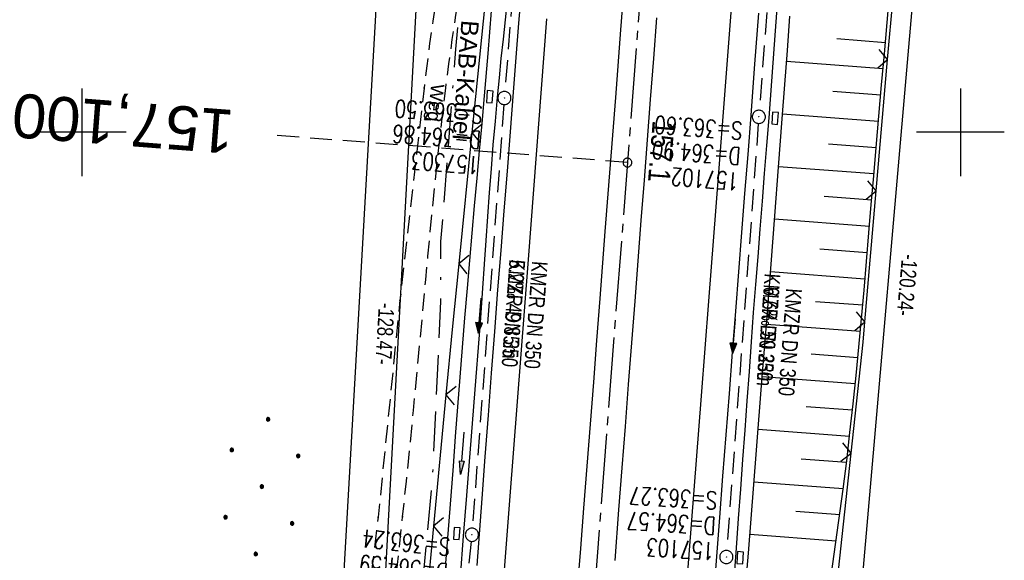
# Model space of a CAD drawing. Extents: x 510891 to 511237, y 467806 to 468748.
# Tile 16 of 28: x 510993 to 511105, y 468351 to 468413. Entities that reach past the tile are written whole.
import ezdxf
from ezdxf.enums import TextEntityAlignment as Align

# ---------------------------------------------------------------- set-up
doc = ezdxf.new("R2010")
doc.units = 0
doc.header["$LTSCALE"] = 10
doc.header["$MEASUREMENT"] = 0
for name, pattern in [('ACAD_ISO16W100', [73, 15, -6.5, 15, -6.5, 15, -7, 1, -7]), ('ACHSE', [5.5, 4, -0.5, 0.5, -0.5]), ('AUSGEZOGEN', [0]), ('LT00', [0]), ('LT11', [0.3, 0.2, -0.1]), ('LT17', [0.15, 0.1, -0.05]), ('STRICHLINIE2', [0.375, 0.25, -0.125])]:
    doc.linetypes.add(name, pattern=pattern)
doc.layers.get('0').update_dxf_attribs({"linetype": 'LT00'})
for name, color, linetype in [('--EK_FBR', 1, 'LT00'), ('--EK_Halt-Pfeil', 4, 'LT00'), ('--EK_Haltung', 7, 'STRICHLINIE2'), ('--EK_Haltung-Text', 140, 'LT00'), ('--EK_Schacht-Text', 5, 'LT00'), ('--EK_ST-93-1', 30, 'LT17'), ('--EL_DFK_AB_L', 21, 'LT00'), ('--EL_Halt-Pfeil', 4, 'LT00'), ('--EL_Haltung', 182, 'STRICHLINIE2'), ('--EL_Haltung-Text', 182, 'LT00'), ('-AX-093', 35, 'ACHSE'), ('-ST-93-1', 250, 'LT00'), ('ABSTAND', 8, 'LT00'), ('BAB-KABEL', 220, 'ACAD_ISO16W100'), ('BAB-KABEL_TEXT', 221, 'Continuous'), ('DFK_AB_L', 21, 'LT00'), ('DFK_KATASTER', 250, 'LT00'), ('DFK_NUTZUNG', 250, 'LT00'), ('FELDWEG_TEXT', 1, 'Continuous'), ('PFEIL', 140, 'AUSGEZOGEN'), ('V099_AFBR_BAB', 250, 'LT00'), ('V099_BOESCH', 250, 'LT00'), ('V099_BOSCHUNG', 250, 'LT00'), ('V099_FELDWEG', 250, 'LT11'), ('V099_GRABEN', 250, 'LT00'), ('V099_KA_PRUF', 182, 'LT00'), ('V099_LD_MARK', 250, 'LT00'), ('V099_RASTER', 250, 'LT00'), ('V099_SINKK', 182, 'LT00'), ('V099_ZAUN', 40, 'LT00')]:
    doc.layers.add(name, color=color, linetype=linetype)
doc.styles.add('Beschrift', font='ARIAL.TTF')
doc.styles.add('Haltungsbeschriftung', font='ARIAL.TTF', dxfattribs={"width": 0.75})
doc.styles.add('schachtbeschriftung', font='romans.shx', dxfattribs={"width": 0.75, "height": 2})
doc.styles.get("Standard").update_dxf_attribs({"font": 'ARIAL.TTF'})

# ---------------------------------------------------------------- blocks, each defined once
blk = doc.blocks.new('Ackerland7')
at = {"layer": 'DFK_NUTZUNG', "color": 0, "linetype": 'ByBlock'}
for p, q in [((-4, 3.93), (-4, 3.67)), ((-3.95, 3.63), (-3.95, 3.97)), ((-3.9, 3.99), (-3.9, 3.61)), ((-3.85, 3.6), (-3.85, 4)), ((-3.8, 3.99), (-3.8, 3.61)), ((-3.75, 3.63), (-3.75, 3.97)), ((-3.7, 3.93), (-3.7, 3.67)), ((-3.65, 3.8), (-3.65, 3.8)), ((3.7, 3.93), (3.7, 3.67)), ((3.75, 3.63), (3.75, 3.97)), ((3.8, 3.99), (3.8, 3.61)), ((3.85, 3.6), (3.85, 4)), ((3.9, 3.99), (3.9, 3.61)), ((3.95, 3.63), (3.95, 3.97)), ((4, 3.93), (4, 3.67)), ((4.05, 3.8), (4.05, 3.8)), ((-7.85, 0.13), (-7.85, -0.13)), ((-7.8, -0.17), (-7.8, 0.17)), ((-7.75, 0.19), (-7.75, -0.19)), ((-7.7, -0.2), (-7.7, 0.2)), ((-7.65, 0.19), (-7.65, -0.19)), ((-7.6, -0.17), (-7.6, 0.17)), ((-7.55, 0.13), (-7.55, -0.13)), ((-7.5, 0), (-7.5, 0)), ((-0.15, 0.13), (-0.15, -0.13)), ((-0.1, -0.17), (-0.1, 0.17)), ((-0.05, 0.19), (-0.05, -0.19)), ((0, -0.2), (0, 0.2)), ((0.05, 0.19), (0.05, -0.19)), ((0.1, -0.17), (0.1, 0.17)), ((0.15, 0.13), (0.15, -0.13)), ((0.2, 0), (0.2, 0)), ((7.55, 0.13), (7.55, -0.13)), ((7.6, -0.17), (7.6, 0.17)), ((7.65, 0.19), (7.65, -0.19)), ((7.7, -0.2), (7.7, 0.2)), ((7.75, 0.19), (7.75, -0.19)), ((7.8, -0.17), (7.8, 0.17)), ((7.85, 0.13), (7.85, -0.13)), ((7.9, 0), (7.9, 0)), ((-4, -3.67), (-4, -3.93)), ((-3.95, -3.97), (-3.95, -3.63)), ((-3.9, -3.61), (-3.9, -3.99)), ((-3.85, -4), (-3.85, -3.6)), ((-3.8, -3.61), (-3.8, -3.99)), ((-3.75, -3.97), (-3.75, -3.63)), ((-3.7, -3.67), (-3.7, -3.93)), ((-3.65, -3.8), (-3.65, -3.8)), ((3.7, -3.67), (3.7, -3.93)), ((3.75, -3.97), (3.75, -3.63)), ((3.8, -3.61), (3.8, -3.99)), ((3.85, -4), (3.85, -3.6)), ((3.9, -3.61), (3.9, -3.99)), ((3.95, -3.97), (3.95, -3.63)), ((4, -3.67), (4, -3.93)), ((4.05, -3.8), (4.05, -3.8))]:
    blk.add_line(p, q, dxfattribs=at)
for points in [[(-3.65, 3.8), (-3.67, 3.89), (-3.73, 3.96), (-3.81, 3.99), (-3.89, 3.99), (-3.97, 3.96), (-4.03, 3.89), (-4.05, 3.8), (-4.03, 3.71), (-3.97, 3.64), (-3.89, 3.6), (-3.81, 3.6), (-3.73, 3.64), (-3.67, 3.71), (-3.65, 3.8)], [(4.05, 3.8), (4.03, 3.89), (3.97, 3.96), (3.89, 3.99), (3.81, 3.99), (3.73, 3.96), (3.67, 3.89), (3.65, 3.8), (3.67, 3.71), (3.73, 3.64), (3.81, 3.61), (3.89, 3.61), (3.97, 3.64), (4.03, 3.71), (4.05, 3.8)], [(-7.5, 0), (-7.52, 0.09), (-7.58, 0.16), (-7.66, 0.19), (-7.74, 0.19), (-7.82, 0.16), (-7.88, 0.09), (-7.9, 0)], [(0.2, 0), (0.18, 0.09), (0.12, 0.16), (0.04, 0.19), (-0.04, 0.19), (-0.12, 0.16), (-0.18, 0.09), (-0.2, 0)], [(-0.2, 0), (-0.18, -0.09), (-0.12, -0.16), (-0.04, -0.19), (0.04, -0.19), (0.12, -0.16), (0.18, -0.09), (0.2, 0)], [(7.9, 0), (7.88, 0.09), (7.82, 0.16), (7.74, 0.19), (7.66, 0.19), (7.58, 0.16), (7.52, 0.09), (7.5, 0)], [(7.5, 0), (7.52, -0.09), (7.58, -0.16), (7.66, -0.19), (7.74, -0.19), (7.82, -0.16), (7.88, -0.09), (7.9, 0)], [(-7.9, 0), (-7.88, -0.09), (-7.82, -0.16), (-7.74, -0.19), (-7.66, -0.19), (-7.58, -0.16), (-7.52, -0.09), (-7.5, 0)], [(-3.65, -3.8), (-3.67, -3.71), (-3.73, -3.64), (-3.81, -3.61), (-3.89, -3.61), (-3.97, -3.64), (-4.03, -3.71), (-4.05, -3.8), (-4.03, -3.89), (-3.97, -3.96), (-3.89, -3.99), (-3.81, -3.99), (-3.73, -3.96), (-3.67, -3.89), (-3.65, -3.8)], [(4.05, -3.8), (4.03, -3.71), (3.97, -3.64), (3.89, -3.61), (3.81, -3.61), (3.73, -3.64), (3.67, -3.71), (3.65, -3.8), (3.67, -3.89), (3.73, -3.96), (3.81, -3.99), (3.89, -3.99), (3.97, -3.96), (4.03, -3.89), (4.05, -3.8)]]:
    blk.add_lwpolyline(points, dxfattribs=at)
blk = doc.blocks.new('Pfreil3')
at = {"layer": 'PFEIL'}
blk.add_hatch(color=256, dxfattribs=at).paths.add_polyline_path([(-1.55, 0.27), (-1.55, -0.27), (0, 0)])
for p, q in [((-1.55, 0), (-4.83, 0)), ((-1.55, -0.27), (-1.55, 0.27)), ((-1.55, 0.27), (0, 0)), ((0, 0), (-1.55, -0.27))]:
    blk.add_line(p, q, dxfattribs=at)
blk = doc.blocks.new('SYMB0003')
at = {"color": 0, "linetype": 'ByBlock'}
for p, q in [((-0.015712, 0), (0.010166, 0.012015)), ((0, -0.021257), (-0.015712, 0)), ((0.010166, 0.012015), (0, -0.021257))]:
    blk.add_line(p, q, dxfattribs=at)
for points in [[(-0.031395, 0.499013), (-0.093691, 0.491144), (-0.154509, 0.475528), (-0.21289, 0.452414), (-0.267913, 0.422164), (-0.318712, 0.385257), (-0.364484, 0.342274), (-0.404509, 0.293893), (-0.438154, 0.240877), (-0.464888, 0.184062), (-0.484292, 0.124345), (-0.496058, 0.062667), (-0.5, 0)], [(-0.5, 0), (-0.496058, -0.062667), (-0.484292, -0.124345), (-0.464888, -0.184062), (-0.438154, -0.240877), (-0.404509, -0.293893), (-0.364485, -0.342274), (-0.318712, -0.385257), (-0.267914, -0.422164), (-0.21289, -0.452414), (-0.154509, -0.475529), (-0.093691, -0.491144), (-0.031395, -0.499014), (0.031395, -0.499014)], [(0.5, 0), (0.496057, 0.062667), (0.484292, 0.124345), (0.464888, 0.184062), (0.438153, 0.240877), (0.404509, 0.293893), (0.364484, 0.342274), (0.318712, 0.385257), (0.267913, 0.422164), (0.21289, 0.452414), (0.154509, 0.475528), (0.093691, 0.491144), (0.031395, 0.499013), (-0.031395, 0.499013)], [(0.031395, -0.499014), (0.093691, -0.491144), (0.154509, -0.475529), (0.21289, -0.452414), (0.267914, -0.422164), (0.318712, -0.385257), (0.364485, -0.342274), (0.404509, -0.293893), (0.438154, -0.240877), (0.464889, -0.184062), (0.484292, -0.124345), (0.496058, -0.062667), (0.5, 0)]]:
    blk.add_lwpolyline(points, dxfattribs=at)
blk = doc.blocks.new('SYMB0011')
at = {"color": 0, "linetype": 'ByBlock'}
for p, q in [((0.5, 0), (-0.5, 0)), ((0, 0.5), (0, -0.5))]:
    blk.add_line(p, q, dxfattribs=at)
blk = doc.blocks.new('SYMB0024')
at = {"color": 0, "linetype": 'ByBlock'}
for p, q in [((-0.5, 0.5), (0, 0)), ((0, 0), (0.5, 0.5))]:
    blk.add_line(p, q, dxfattribs=at)
blk = doc.blocks.new('SYMB0652')
at = {"color": 0, "linetype": 'ByBlock'}
blk.add_lwpolyline([(-0.15, -0.075), (0.15, -0.075), (0.15, 0.075), (-0.15, 0.075), (-0.15, -0.075)], dxfattribs=at)
blk = doc.blocks.new('SYMB0070')
at = {"color": 0, "linetype": 'ByBlock'}
for p, q in [((-0.5, 0), (0.2, 0)), ((0.5, 0), (0.2, 0.1)), ((0.2, 0.1), (0.2, 0)), ((0.468, 0), (0.21, 0.086)), ((0.21, 0.086), (0.21, -0.086)), ((0.21, -0.086), (0.468, 0)), ((0.22, -0.072), (0.437, 0)), ((0.23, -0.058), (0.405, 0)), ((0.24, -0.045), (0.374, 0)), ((0.342, 0), (0.25, 0.031)), ((0.25, 0.031), (0.25, -0.031)), ((0.25, -0.031), (0.342, 0)), ((0.26, -0.017), (0.31, 0)), ((0.27, -0.003), (0.279, 0))]:
    blk.add_line(p, q, dxfattribs=at)
for points in [[(0.2, 0), (0.2, -0.1), (0.5, 0)], [(0.437, 0), (0.22, 0.072), (0.22, -0.072)], [(0.405, 0), (0.23, 0.058), (0.23, -0.058)], [(0.374, 0), (0.24, 0.045), (0.24, -0.045)], [(0.31, 0), (0.26, 0.017), (0.26, -0.017)], [(0.279, 0), (0.27, 0.003), (0.27, -0.003)]]:
    blk.add_lwpolyline(points, dxfattribs=at)
blk = doc.blocks.new('SYMB2')
at = {"color": 0, "linetype": 'ByBlock', "flags": 128}
for points in [[(-0.031395, 0.499013), (-0.093691, 0.491144), (-0.154509, 0.475528), (-0.21289, 0.452414), (-0.267913, 0.422164), (-0.318712, 0.385257), (-0.364484, 0.342274), (-0.404509, 0.293893), (-0.438154, 0.240877), (-0.464888, 0.184062), (-0.484292, 0.124345), (-0.496058, 0.062667), (-0.5, 0)], [(-0.5, 0), (-0.496058, -0.062667), (-0.484292, -0.124345), (-0.464888, -0.184062), (-0.438154, -0.240877), (-0.404509, -0.293893), (-0.364485, -0.342274), (-0.318712, -0.385257), (-0.267914, -0.422164), (-0.21289, -0.452414), (-0.154509, -0.475529), (-0.093691, -0.491144), (-0.031395, -0.499014), (0.031395, -0.499014)], [(0.5, 0), (0.496057, 0.062667), (0.484292, 0.124345), (0.464888, 0.184062), (0.438153, 0.240877), (0.404509, 0.293893), (0.364484, 0.342274), (0.318712, 0.385257), (0.267913, 0.422164), (0.21289, 0.452414), (0.154509, 0.475528), (0.093691, 0.491144), (0.031395, 0.499013), (-0.031395, 0.499013)], [(0.031395, -0.499014), (0.093691, -0.491144), (0.154509, -0.475529), (0.21289, -0.452414), (0.267914, -0.422164), (0.318712, -0.385257), (0.364485, -0.342274), (0.404509, -0.293893), (0.438154, -0.240877), (0.464889, -0.184062), (0.484292, -0.124345), (0.496058, -0.062667), (0.5, 0)]]:
    blk.add_lwpolyline(points, dxfattribs=at)

msp = doc.modelspace()

# ---------------------------------------------------------------- linework, layer by layer
at = {"layer": '--EK_FBR'}
for points in [[(511056.41, 468348), (511056.77, 468352.62), (511057.13, 468357.23), (511057.51, 468362.01), (511057.88, 468366.78), (511058.25, 468371.55), (511058.61, 468376.32), (511058.98, 468381.1), (511059.57, 468388.72), (511060.16, 468396.34), (511060.75, 468403.96), (511061.35, 468411.66), (511061.95, 468419.36)], [(511050.01, 468416.37), (511049.7, 468412.43), (511049.39, 468408.5), (511049.09, 468404.56), (511048.73, 468400.06), (511048.38, 468395.56), (511048.02, 468391.06), (511047.66, 468386.56), (511047.31, 468382.06), (511046.95, 468377.31), (511046.59, 468372.57), (511046.23, 468367.82), (511045.87, 468363.07), (511045.52, 468358.32), (511044.94, 468350.68)], [(511065.41, 468413.04), (511065.05, 468408.39), (511064.69, 468403.74), (511064.33, 468399.14), (511063.98, 468394.55), (511063.63, 468389.96), (511063.28, 468385.37), (511062.93, 468380.77), (511062.56, 468376.03), (511062.19, 468371.28), (511061.82, 468366.53), (511061.45, 468361.79), (511061.09, 468357.04), (511060.64, 468351.26)], [(511071.99, 468348.3), (511072.3, 468352.22), (511072.61, 468356.15), (511072.97, 468360.85), (511073.34, 468365.55), (511073.7, 468370.26), (511074.06, 468374.96), (511074.42, 468379.66), (511074.77, 468384.12), (511075.11, 468388.58), (511075.47, 468393.03), (511075.82, 468397.49), (511076.16, 468401.95), (511076.61, 468407.75), (511077.06, 468413.56)]]:
    msp.add_lwpolyline(points, dxfattribs=at)
at = {"layer": '--EK_Haltung'}
for p, q in [((511051.92, 468453.08), (511048.14, 468404.65)), ((511080.82, 468451.03), (511077.1, 468402.5)), ((511048.03, 468403.15), (511044.43, 468354.93)), ((511076.99, 468401.01), (511073.4, 468352.41)), ((511044.3, 468353.44), (511041.44, 468325.14))]:
    msp.add_line(p, q, dxfattribs=at)
at = {"layer": '--EK_ST-93-1', "ltscale": 2.5}
msp.add_line((511062.09, 468396.56), (511022.21, 468399.64), dxfattribs=at)
at = {"layer": '--EL_DFK_AB_L'}
for p, q in [((511096.8, 468440.88), (511086.49, 468322.59)), ((511039.35, 468438.6), (511032.45, 468311.82))]:
    msp.add_line(p, q, dxfattribs=at)
at = {"layer": '--EL_Haltung'}
for p, q in [((511051.92, 468453.08), (511048.14, 468404.65)), ((511080.82, 468451.03), (511077.1, 468402.5)), ((511048.03, 468403.15), (511044.43, 468354.93)), ((511076.99, 468401.01), (511073.4, 468352.41)), ((511044.3, 468353.44), (511041.44, 468325.14))]:
    msp.add_line(p, q, dxfattribs=at)
at = {"layer": '-AX-093', "ltscale": 0.2}
msp.add_lwpolyline([(511088.5, 468738.56), (511030.96, 467993.4), (511029.42, 467973.45), (511027.89, 467953.51), (511026.36, 467933.57), (511024.83, 467913.63), (511023.33, 467893.69), (511021.83, 467873.74), (511020.36, 467853.8), (511018.9, 467833.85), (511017.64, 467816.22)], dxfattribs=at)
at = {"layer": 'BAB-KABEL', "ltscale": 0.03, "flags": 128}
msp.add_lwpolyline([(511063.96, 468740.16), (511063.49, 468733.84), (511060.19, 468701.53), (511057.08, 468664.66), (511056.43, 468650.82), (511054.99, 468627.35), (511052.95, 468605.43), (511049.19, 468596.3), (511059.09, 468575.15), (511054.14, 468520.82), (511051.23, 468479.15), (511037.23, 468470.79), (511045.26, 468448.06), (511044.92, 468439.98), (511042.53, 468409.45), (511040.82, 468387.58), (511040.8, 468380.74), (511039.87, 468360.42), (511037.49, 468335.46), (511035.52, 468314.42), (511033.55, 468298.99), (511031.58, 468281.79), (511031.07, 468265.01), (511029.2, 468245.62), (511027.96, 468234.25), (511026.41, 468219.83), (511024.54, 468203.66), (511018.95, 468194.66), (511015.54, 468177.67), (511015.02, 468168.02), (511014.61, 468156.54), (511013.25, 468109.86), (511013.37, 468096.38), (511012.91, 468071.59), (511011.78, 468057.76), (511009.4, 468029.9), (511008.05, 468012.12), (511006.58, 467994.77), (511005.67, 467973.47), (511004.31, 467950.83), (511002.95, 467933.27), (511001.25, 467917.29), (510999.1, 467894.74), (510997.06, 467871.06), (510995.03, 467842.74), (510993.67, 467820.56), (510993.46, 467817.79)], dxfattribs=at)
at = {"layer": 'DFK_AB_L'}
for p, q in [((511096.8, 468440.88), (511086.49, 468322.59)), ((511039.35, 468438.6), (511032.45, 468311.82))]:
    msp.add_line(p, q, dxfattribs=at)
at = {"layer": 'DFK_KATASTER'}
msp.add_line((511034.84, 468438.51), (511027.66, 468312.25), dxfattribs=at)
at = {"layer": 'V099_AFBR_BAB'}
for points in [[(511056.41, 468348), (511056.77, 468352.62), (511057.13, 468357.23), (511057.51, 468362.01), (511057.88, 468366.78), (511058.25, 468371.55), (511058.61, 468376.32), (511058.98, 468381.1), (511059.57, 468388.72), (511060.16, 468396.34), (511060.75, 468403.96), (511061.35, 468411.66), (511061.95, 468419.36)], [(511050.01, 468416.37), (511049.7, 468412.43), (511049.39, 468408.5), (511049.09, 468404.56), (511048.73, 468400.06), (511048.38, 468395.56), (511048.02, 468391.06), (511047.66, 468386.56), (511047.31, 468382.06), (511046.95, 468377.31), (511046.59, 468372.57), (511046.23, 468367.82), (511045.87, 468363.07), (511045.52, 468358.32), (511044.94, 468350.68)], [(511065.41, 468413.04), (511065.05, 468408.39), (511064.69, 468403.74), (511064.33, 468399.14), (511063.98, 468394.55), (511063.63, 468389.96), (511063.28, 468385.37), (511062.93, 468380.77), (511062.56, 468376.03), (511062.19, 468371.28), (511061.82, 468366.53), (511061.45, 468361.79), (511061.09, 468357.04), (511060.64, 468351.26)], [(511071.99, 468348.3), (511072.3, 468352.22), (511072.61, 468356.15), (511072.97, 468360.85), (511073.34, 468365.55), (511073.7, 468370.26), (511074.06, 468374.96), (511074.42, 468379.66), (511074.77, 468384.12), (511075.11, 468388.58), (511075.47, 468393.03), (511075.82, 468397.49), (511076.16, 468401.95), (511076.61, 468407.75), (511077.06, 468413.56)]]:
    msp.add_lwpolyline(points, dxfattribs=at)
at = {"layer": 'V099_BOESCH'}
msp.add_lwpolyline([(511085.29, 468349.51), (511085.64, 468351.98), (511085.99, 468354.44), (511086.33, 468356.9), (511086.65, 468359.37), (511087.06, 468362.6), (511087.43, 468365.84), (511087.79, 468369.08), (511088.12, 468372.32), (511088.44, 468375.56), (511088.74, 468378.8), (511089.03, 468382.05), (511089.31, 468385.29), (511089.59, 468388.54), (511089.86, 468391.79), (511090.14, 468395.03), (511090.41, 468398.28), (511090.72, 468401.83), (511091.03, 468405.39), (511091.35, 468408.94), (511091.67, 468412.5), (511091.98, 468416.05)], dxfattribs=at)
at = {"layer": 'V099_BOSCHUNG'}
for p, q in [((511085.95, 468410.66), (511091.46, 468410.24)), ((511080.21, 468408.09), (511091.2, 468407.25)), ((511085.46, 468404.68), (511090.93, 468404.26)), ((511079.76, 468402.11), (511090.67, 468401.27)), ((511084.97, 468398.7), (511090.41, 468398.28)), ((511079.3, 468396.12), (511090.16, 468395.3)), ((511084.49, 468392.72), (511089.91, 468392.31)), ((511078.84, 468390.14), (511089.65, 468389.32)), ((511084.01, 468386.74), (511089.4, 468386.33)), ((511078.38, 468384.16), (511089.14, 468383.34)), ((511083.51, 468380.76), (511088.88, 468380.35)), ((511077.91, 468378.18), (511088.61, 468377.36)), ((511083, 468374.78), (511088.32, 468374.37)), ((511077.45, 468372.19), (511088.03, 468371.39)), ((511082.46, 468368.8), (511087.72, 468368.4)), ((511076.98, 468366.21), (511087.39, 468365.42)), ((511081.89, 468362.83), (511087.04, 468362.44)), ((511076.5, 468360.23), (511086.67, 468359.46)), ((511081.27, 468356.86), (511086.27, 468356.48)), ((511076.03, 468354.25), (511085.86, 468353.5))]:
    msp.add_line(p, q, dxfattribs=at)
at = {"layer": 'V099_FELDWEG', "flags": 128}
for points in [[(511015.8, 468481.43), (511017.31, 468480.9), (511018.83, 468480.36), (511020.35, 468479.82), (511021.86, 468479.27), (511023.39, 468478.69), (511024.92, 468478.1), (511026.46, 468477.48), (511027.33, 468477.12), (511028.19, 468476.74), (511029.05, 468476.34), (511029.89, 468475.92), (511030.7, 468475.46), (511031.47, 468474.97), (511032.21, 468474.43), (511032.9, 468473.85), (511033.53, 468473.21), (511034.1, 468472.52), (511034.61, 468471.78), (511035.08, 468471), (511035.5, 468470.18), (511035.89, 468469.34), (511036.25, 468468.48), (511036.58, 468467.61), (511036.9, 468466.74), (511037.21, 468465.88), (511043.51, 468448.3), (511043.81, 468447.34), (511044.04, 468446.37), (511044.2, 468445.38), (511044.3, 468444.38), (511044.35, 468443.37), (511044.35, 468442.35), (511044.31, 468441.33), (511044.24, 468440.3), (511044.15, 468439.28), (511044.04, 468438.26), (511043.85, 468436.73), (511043.64, 468435.21), (511043.41, 468433.71), (511043.17, 468432.21), (511042.93, 468430.72), (511042.67, 468429.23), (511042.41, 468427.74), (511041.97, 468425.23), (511041.54, 468422.72), (511041.12, 468420.21), (511040.71, 468417.69), (511040.31, 468415.16), (511039.93, 468412.64), (511039.57, 468410.11), (511039.24, 468407.57), (511038.93, 468405.04), (511036.19, 468380.88), (511033.7, 468356.18), (511030.86, 468332.99), (511028.52, 468314.19)], [(511031.59, 468314.06), (511032.31, 468320.2), (511033.03, 468326.34), (511033.76, 468332.48), (511034.16, 468335.87), (511034.56, 468339.26), (511034.96, 468342.65), (511035.35, 468346.04), (511035.74, 468349.43), (511036.12, 468352.82), (511036.49, 468356.22), (511036.92, 468360.25), (511037.33, 468364.29), (511037.73, 468368.33), (511038.11, 468372.37), (511038.49, 468376.41), (511038.87, 468380.46), (511039.12, 468383.19), (511039.38, 468385.92), (511039.63, 468388.66), (511039.9, 468391.39), (511040.17, 468394.12), (511040.45, 468396.85), (511040.75, 468399.58), (511041.07, 468402.31), (511041.4, 468405.04), (511041.77, 468407.81), (511042.15, 468410.57), (511042.56, 468413.33), (511042.97, 468416.08), (511043.41, 468418.83), (511043.85, 468421.57), (511044.31, 468424.31), (511044.77, 468427.04), (511045.03, 468428.58), (511045.29, 468430.13), (511045.55, 468431.67), (511045.81, 468433.22), (511046.06, 468434.78), (511046.29, 468436.35), (511046.52, 468437.94), (511046.66, 468438.96), (511046.78, 468440), (511046.89, 468441.03), (511046.97, 468442.06), (511047.02, 468443.09), (511047.02, 468444.12), (511046.98, 468445.14), (511046.89, 468446.15), (511046.73, 468447.15), (511046.51, 468448.13), (511046.22, 468449.1), (511040.49, 468465.5), (511040.38, 468466.06), (511040.27, 468466.62), (511040.19, 468467.18), (511040.15, 468467.74), (511040.15, 468468.31), (511040.2, 468468.88), (511040.33, 468469.45), (511040.54, 468470.02), (511040.75, 468470.43), (511041, 468470.83), (511041.29, 468471.19), (511041.61, 468471.49), (511041.96, 468471.71), (511042.34, 468471.84), (511042.73, 468471.85), (511043.18, 468471.8)]]:
    msp.add_lwpolyline(points, dxfattribs=at)
at = {"layer": 'V099_GRABEN'}
for points in [[(511048.4, 468415.02), (511048.16, 468412.81), (511047.93, 468410.61), (511047.69, 468408.41), (511047.47, 468406.2), (511047.25, 468404), (511047.01, 468401.28), (511046.78, 468398.57), (511046.56, 468395.85), (511046.36, 468393.14), (511046.16, 468390.42), (511045.97, 468387.7), (511045.78, 468384.98), (511045.58, 468382.27), (511045.34, 468378.89), (511045.08, 468375.52), (511044.82, 468372.15), (511044.56, 468368.78), (511044.29, 468365.41), (511044.02, 468362.04), (511043.76, 468358.67), (511043.39, 468354.03), (511043.03, 468349.39)], [(511041.42, 468350.94), (511041.72, 468354.79), (511042.02, 468358.63), (511042.28, 468362.01), (511042.53, 468365.39), (511042.79, 468368.76), (511043.05, 468372.14), (511043.31, 468375.52), (511043.58, 468378.89), (511043.86, 468382.26), (511044.13, 468385.39), (511044.4, 468388.52), (511044.68, 468391.64), (511044.97, 468394.77), (511045.25, 468397.89), (511045.53, 468401.02), (511045.81, 468404.15), (511046.22, 468408.98), (511046.62, 468413.81)], [(511074.16, 468348.21), (511074.46, 468352.12), (511074.75, 468356.04), (511075, 468359.39), (511075.24, 468362.74), (511075.48, 468366.09), (511075.72, 468369.44), (511075.97, 468372.79), (511076.21, 468376.14), (511076.46, 468379.49), (511076.71, 468382.66), (511076.96, 468385.82), (511077.21, 468388.99), (511077.46, 468392.16), (511077.71, 468395.33), (511077.96, 468398.49), (511078.21, 468401.66), (511078.53, 468405.82), (511078.84, 468409.98), (511079.14, 468414.14)], [(511075.54, 468348.16), (511075.86, 468352.08), (511076.17, 468356.01), (511076.79, 468363.83), (511077.41, 468371.66), (511078.02, 468379.49), (511078.44, 468385), (511078.87, 468390.51), (511079.29, 468396.02), (511079.71, 468401.53), (511080.01, 468405.43), (511080.3, 468409.32), (511080.59, 468413.21)]]:
    msp.add_lwpolyline(points, dxfattribs=at)
at = {"layer": 'V099_LD_MARK'}
for points in [[(511074.83, 468426.05), (511072.99, 468402.29), (511072.15, 468391.53), (511071.32, 468380.78), (511070.48, 468370.02), (511069.65, 468359.27), (511068.82, 468348.51), (511067.99, 468337.76), (511067.16, 468327), (511066.34, 468316.25), (511065.53, 468305.49), (511064.71, 468294.74), (511063.91, 468283.98), (511063.33, 468276.28), (511062.76, 468268.58), (511062.19, 468260.88), (511061.62, 468253.18), (511061.05, 468245.48), (511060.48, 468237.78), (511059.9, 468230.08)], [(511039.09, 468233.93), (511040.11, 468247.09), (511041.13, 468260.24), (511042.15, 468273.4), (511043.17, 468286.56), (511044.27, 468300.86), (511045.38, 468315.17), (511046.48, 468329.48), (511047.58, 468343.79), (511048.69, 468358.1), (511050.81, 468385.52), (511052.93, 468412.93)]]:
    msp.add_lwpolyline(points, dxfattribs=at)
at = {"layer": 'V099_RASTER'}
for p, q in [((511000, 468395), (511000, 468405)), ((511100, 468405), (511100, 468395)), ((511005, 468400), (510995, 468400)), ((511105, 468400), (511095, 468400))]:
    msp.add_line(p, q, dxfattribs=at)
at = {"layer": 'V099_ZAUN'}
for p, q in [((511091.72, 468408.3), (511093.01, 468423.24)), ((511045.88, 468414.89), (511044.38, 468399.97)), ((511090.42, 468393.35), (511091.72, 468408.3)), ((511044.38, 468399.97), (511042.88, 468385.04)), ((511089.13, 468378.41), (511090.42, 468393.35)), ((511041.43, 468370.11), (511040.02, 468355.18)), ((511085.94, 468348.58), (511087.56, 468363.49)), ((511040.02, 468355.18), (511038.62, 468340.24))]:
    msp.add_line(p, q, dxfattribs=at)
for points in [[(511042.88, 468385.04), (511042.12, 468377.55), (511041.43, 468370.11)], [(511087.56, 468363.49), (511088.93, 468376.11), (511089.13, 468378.41)]]:
    msp.add_lwpolyline(points, dxfattribs=at)

# ---------------------------------------------------------------- block references
at = {"layer": '--EK_Halt-Pfeil', "yscale": 4, "zscale": 4}
for p, xscale, rotation in [((511045.23, 468379.12), 3.999999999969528, 265.7373000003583), ((511074.2, 468376.78), 3.99999999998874, 265.7793899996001)]:
    msp.add_blockref('SYMB0070', p, dxfattribs=dict(at, xscale=xscale, rotation=rotation))
at = {"layer": '--EL_Halt-Pfeil', "yscale": 4, "zscale": 4}
for p, xscale, rotation in [((511045.23, 468379.12), 3.999999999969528, 265.7373000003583), ((511074.2, 468376.78), 3.99999999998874, 265.7793899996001)]:
    msp.add_blockref('SYMB0070', p, dxfattribs=dict(at, xscale=xscale, rotation=rotation))
at = {"layer": '-ST-93-1', "rotation": 274.1956499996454}
msp.add_blockref('SYMB2', (511062.09, 468396.56), dxfattribs=at)
at = {"layer": 'DFK_NUTZUNG', "rotation": 264.7376999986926}
msp.add_blockref('Ackerland7', (511020.47, 468359.67), dxfattribs=at)
at = {"layer": 'PFEIL', "rotation": 265.214042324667}
msp.add_blockref('Pfreil3', (511043.09, 468361.04), dxfattribs=at)
at = {"layer": 'V099_FELDWEG', "xscale": 0.1000000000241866, "yscale": 0.09999999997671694, "zscale": 0.1, "rotation": 266.2802999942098}
for p in [(511038.93, 468405.04), (511041.4, 468405.04), (511036.19, 468380.88), (511038.87, 468380.46), (511033.7, 468356.18), (511036.49, 468356.22)]:
    msp.add_blockref('SYMB0011', p, dxfattribs=at)
at = {"layer": 'V099_KA_PRUF', "xscale": 1.500000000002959, "yscale": 1.5, "zscale": 1.5, "rotation": 266.2803000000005}
for p in [(511048.08, 468403.9), (511077.05, 468401.76), (511044.38, 468354.19), (511073.35, 468351.66)]:
    msp.add_blockref('SYMB0003', p, dxfattribs=at)
at = {"layer": 'V099_SINKK', "xscale": 4.500000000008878, "yscale": 4.5, "zscale": 4.5, "rotation": 266.2803000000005}
for p in [(511046.41, 468404.05), (511078.9, 468401.6), (511042.65, 468354.33), (511074.93, 468351.57)]:
    msp.add_blockref('SYMB0652', p, dxfattribs=at)
at = {"layer": 'V099_ZAUN', "yscale": 2.099999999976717, "zscale": 2.1}
for p, xscale, rotation in [((511091.72, 468408.3), 2.100000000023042, 85.04574999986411), ((511044.38, 468399.97), 2.09999999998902, 264.2481199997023), ((511090.42, 468393.35), 2.100000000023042, 85.04574999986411), ((511042.88, 468385.04), 2.09999999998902, 264.2481199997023), ((511089.13, 468378.41), 2.100000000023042, 85.04574999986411), ((511041.43, 468370.11), 2.099999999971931, 264.6399300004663), ((511087.56, 468363.49), 2.100000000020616, 83.8071600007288), ((511040.02, 468355.18), 2.099999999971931, 264.6399300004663)]:
    msp.add_blockref('SYMB0024', p, dxfattribs=dict(at, xscale=xscale, rotation=rotation))

# ---------------------------------------------------------------- texts
at = {"layer": '--EK_Haltung-Text', "style": 'Haltungsbeschriftung', "width": 0.75}
for s, rotation, p in [('5.2‰ 49.85m', -94.2627, (511048.67, 468385.57)), ('KMZR DN 350', -94.2627, (511051.23, 468385.38)), ('6.6‰ 50.23m', -94.2206, (511077.62, 468382.47)), ('KMZR DN 350', -94.2206, (511080.17, 468382.28))]:
    msp.add_text(s, height=1.8, rotation=rotation, dxfattribs=at).set_placement(p)
at = {"layer": '--EK_Schacht-Text', "style": 'schachtbeschriftung', "width": 0.75}
for s, rotation, p in [('S=363.50', -184.2627, (511045.68, 468402.97)), ('S=363.60', -184.2206, (511075.25, 468401.14)), ('D=364.86', -184.2627, (511045.47, 468400.1)), ('D=364.90', -184.2206, (511075.03, 468398.26)), ('157303', -184.2627, (511045.25, 468397.23)), ('157102', -184.2206, (511074.82, 468395.39)), ('S=363.27', -183.5238, (511072.37, 468359.06)), ('D=364.57', -183.5238, (511072.19, 468356.18)), ('S=363.24', -185.7702, (511041.99, 468353.77)), ('157103', -183.5238, (511072.02, 468353.31)), ('D=364.59', -185.7702, (511041.7, 468350.9))]:
    msp.add_text(s, height=2, rotation=rotation, dxfattribs=at).set_placement(p)
at = {"layer": '--EK_ST-93-1', "style": 'Beschrift'}
msp.add_text('157,100', height=5, rotation=-184.416, dxfattribs=at).set_placement((511017.23, 468400.02), align=Align.MIDDLE_LEFT)
at = {"layer": '--EL_Haltung-Text', "style": 'Haltungsbeschriftung', "width": 0.75}
for rotation, p in [(-94.2627, (511048.67, 468385.57)), (-94.2206, (511077.72, 468383.98))]:
    msp.add_text('KMZR DN 350', height=1.8, rotation=rotation, dxfattribs=at).set_placement(p)
at = {"layer": '-ST-93-1', "style": 'Beschrift', "width": 0.8}
msp.add_text('  157.1', height=2.5, rotation=-94.4143, dxfattribs=at).set_placement((511065.09, 468402.93))
at = {"layer": 'ABSTAND', "width": 0.75}
for s, rotation, p in [(' -120.24-', -94.986, (511093.41, 468386.69)), (' -128.47-', -93.1145, (511033.81, 468381.14))]:
    msp.add_text(s, height=1.8, rotation=rotation, dxfattribs=at).set_placement(p)
at = {"layer": 'BAB-KABEL_TEXT', "insert": (511042.65, 468406.01), "char_height": 2, "attachment_point": 8, "rotation": 265.6972, "style": 'Beschrift'}
msp.add_mtext('BAB-Kabel', dxfattribs=at)
at = {"layer": 'FELDWEG_TEXT', "insert": (511039.31, 468405.63), "char_height": 1.5, "attachment_point": 7, "rotation": 263.525, "style": 'Beschrift'}
msp.add_mtext('Weg', dxfattribs=at)

doc.saveas('drawing.dxf')
